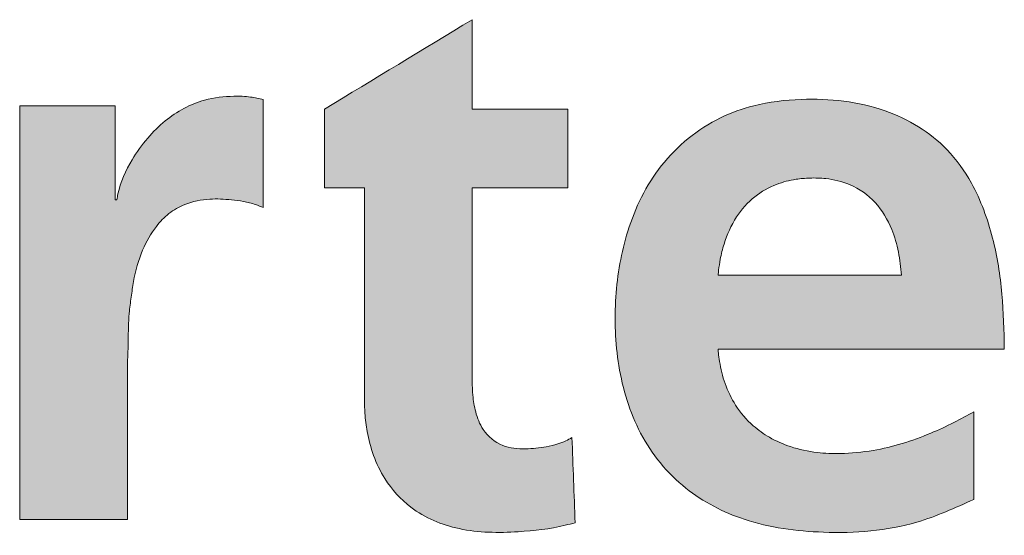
# Model space of a CAD drawing. Header units: millimetres. Extents: x 0 to 594, y 0 to 424.
# Tile 8 of 14: x 429 to 445, y 15 to 23. Entities that reach past the tile are written whole.
import ezdxf

# ---------------------------------------------------------------- set-up
doc = ezdxf.new("R2010")
doc.units = ezdxf.units.MM
doc.header["$LTSCALE"] = 0.25

# ---------------------------------------------------------------- blocks, each defined once
blk = doc.blocks.new('LOGO_sombreado')
at = {"linetype": 'Continuous'}
h = blk.add_hatch(color=7, dxfattribs=at)
edge = h.paths.add_edge_path(flags=0)
edge.add_line((30.337, 13.518), (30.337, 12.286))
edge.add_line((30.337, 12.286), (30.959, 12.286))
edge.add_line((30.959, 12.286), (30.959, 8.991))
edge.add_spline(control_points=[(30.959, 8.991), (30.96, 8.912), (30.964, 8.737), (31.002, 8.435), (31.093, 8.085), (31.294, 7.662), (31.714, 7.197), (32.466, 6.883), (33.306, 6.88), (33.914, 6.949), (34.205, 7.027), (34.256, 7.041)], knot_values=[1, 1, 1, 1, 1.051786, 1.114942, 1.199039, 1.287641, 1.419841, 1.600257, 1.8029, 1.96483, 2, 2, 2, 2], weights=[1, 1, 1, 1, 1, 1, 1, 1, 1, 1, 1, 1], degree=3, periodic=0)
edge.add_line((34.256, 7.041), (34.206, 8.375))
edge.add_spline(control_points=[(34.206, 8.375), (34.175, 8.357), (34.105, 8.316), (33.97, 8.268), (33.759, 8.217), (33.47, 8.188), (33.1, 8.217), (32.808, 8.46), (32.694, 8.764), (32.652, 9.022), (32.648, 9.183), (32.646, 9.255)], knot_values=[3, 3, 3, 3, 3.046639, 3.106422, 3.186605, 3.329255, 3.487089, 3.658935, 3.789624, 3.905168, 4, 4, 4, 4], weights=[1, 1, 1, 1, 1, 1, 1, 1, 1, 1, 1, 1], degree=3, periodic=0)
edge.add_line((32.646, 9.255), (32.646, 12.286))
edge.add_line((32.646, 12.286), (34.141, 12.286))
edge.add_line((34.141, 12.286), (34.141, 13.516))
edge.add_line((34.141, 13.516), (32.646, 13.516))
edge.add_line((32.646, 13.516), (32.646, 14.917))
edge.add_line((32.646, 14.917), (30.337, 13.518))
h = blk.add_hatch(color=7, dxfattribs=at)
edge = h.paths.add_edge_path(flags=0)
edge.add_line((25.567, 7.09), (27.254, 7.09))
edge.add_line((27.254, 7.09), (27.254, 9.547))
edge.add_spline(control_points=[(27.254, 9.547), (27.258, 9.662), (27.267, 9.919), (27.266, 10.263), (27.311, 10.57), (27.356, 10.905), (27.461, 11.292), (27.664, 11.649), (27.894, 11.893), (28.177, 12.055), (28.519, 12.121), (28.83, 12.104), (29.07, 12.074), (29.238, 12.034), (29.338, 11.991), (29.377, 11.974)], knot_values=[0, 0, 0, 0, 0.085345, 0.191077, 0.254829, 0.315603, 0.442981, 0.549243, 0.618003, 0.689262, 0.788156, 0.871998, 0.919624, 0.967851, 1, 1, 1, 1], weights=[1, 1, 1, 1, 1, 1, 1, 1, 1, 1, 1, 1, 1, 1, 1, 1], degree=3, periodic=0)
edge.add_line((29.377, 11.974), (29.377, 13.667))
edge.add_spline(control_points=[(29.377, 13.667), (29.311, 13.682), (29.161, 13.717), (28.85, 13.724), (28.375, 13.674), (27.909, 13.414), (27.553, 13.061), (27.283, 12.687), (27.131, 12.348), (27.092, 12.128), (27.086, 12.098)], knot_values=[2, 2, 2, 2, 2.065362, 2.149427, 2.299836, 2.523818, 2.648169, 2.783791, 2.970404, 3, 3, 3, 3], weights=[1, 1, 1, 1, 1, 1, 1, 1, 1, 1, 1], degree=3, periodic=0)
edge.add_line((27.086, 12.098), (27.086, 12.097))
edge.add_line((27.086, 12.097), (27.062, 12.097))
edge.add_line((27.062, 12.097), (27.062, 13.567))
edge.add_line((27.062, 13.567), (25.567, 13.567))
edge.add_line((25.567, 13.567), (25.567, 7.09))
h = blk.add_hatch(color=7, dxfattribs=at)
edge = h.paths.add_edge_path(flags=0)
edge.add_spline(control_points=[(40.97, 9.759), (40.964, 10.047), (40.951, 10.631), (40.811, 11.515), (40.53, 12.294), (40.001, 13.041), (39.073, 13.598), (37.982, 13.711), (37.108, 13.609), (36.32, 13.326), (35.544, 12.69), (35.039, 11.652), (34.857, 10.569), (34.896, 9.483), (35.214, 8.409), (35.921, 7.539), (36.954, 7.007), (38.209, 6.843), (39.459, 6.936), (40.201, 7.273), (40.495, 7.406)], knot_values=[2, 2, 2, 2, 2.046636, 2.094673, 2.144469, 2.179489, 2.241297, 2.312824, 2.353394, 2.38323, 2.447727, 2.509726, 2.566319, 2.624545, 2.684606, 2.744772, 2.800798, 2.868547, 2.948019, 3, 3, 3, 3], weights=[1, 1, 1, 1, 1, 1, 1, 1, 1, 1, 1, 1, 1, 1, 1, 1, 1, 1, 1, 1, 1], degree=3, periodic=0)
edge.add_line((40.495, 7.406), (40.495, 8.777))
edge.add_spline(control_points=[(40.495, 8.777), (40.391, 8.721), (40.17, 8.6), (39.798, 8.427), (39.377, 8.273), (38.903, 8.159), (38.455, 8.115), (38.019, 8.132), (37.642, 8.212), (37.304, 8.36), (37.005, 8.573), (36.76, 8.859), (36.592, 9.21), (36.523, 9.494), (36.499, 9.675), (36.494, 9.74), (36.492, 9.759)], knot_values=[0, 0, 0, 0, 0.070474, 0.150335, 0.244816, 0.33762, 0.440531, 0.512328, 0.597394, 0.66882, 0.731042, 0.815182, 0.890714, 0.961299, 0.988276, 1, 1, 1, 1], weights=[1, 1, 1, 1, 1, 1, 1, 1, 1, 1, 1, 1, 1, 1, 1, 1, 1], degree=3, periodic=0)
edge.add_line((36.492, 9.759), (40.97, 9.759))
edge = h.paths.add_edge_path(flags=0)
edge.add_spline(control_points=[(36.492, 10.916), (36.495, 10.942), (36.503, 11.026), (36.528, 11.19), (36.598, 11.477), (36.754, 11.829), (37.044, 12.156), (37.378, 12.344), (37.679, 12.42), (37.938, 12.442), (38.222, 12.434), (38.592, 12.348), (38.978, 12.076), (39.209, 11.677), (39.324, 11.282), (39.348, 11.037), (39.36, 10.916)], knot_values=[0, 0, 0, 0, 0.017075, 0.053986, 0.106701, 0.206715, 0.298238, 0.38232, 0.449502, 0.495974, 0.549057, 0.631866, 0.736734, 0.842394, 0.921775, 1, 1, 1, 1], weights=[1, 1, 1, 1, 1, 1, 1, 1, 1, 1, 1, 1, 1, 1, 1, 1, 1], degree=3, periodic=0)
edge.add_line((39.36, 10.916), (36.492, 10.916))
at = {"color": 8, "linetype": 'Continuous', "lineweight": 0}
for points in [[(32.646, 14.917), (31.876, 14.451), (31.107, 13.984), (30.337, 13.518)], [(32.646, 13.516), (32.646, 13.983), (32.646, 14.45), (32.646, 14.917)], [(27.062, 13.567), (26.563, 13.567), (26.065, 13.567), (25.567, 13.567)], [(25.567, 13.567), (25.567, 11.408), (25.567, 9.249), (25.567, 7.09)], [(27.062, 12.097), (27.062, 12.587), (27.062, 13.077), (27.062, 13.567)], [(29.377, 11.974), (29.377, 12.538), (29.377, 13.103), (29.377, 13.667)], [(30.337, 13.518), (30.337, 13.107), (30.337, 12.697), (30.337, 12.286)], [(34.141, 13.516), (33.643, 13.516), (33.145, 13.516), (32.646, 13.516)], [(34.141, 12.286), (34.141, 12.696), (34.141, 13.106), (34.141, 13.516)], [(30.337, 12.286), (30.544, 12.286), (30.751, 12.286), (30.959, 12.286)], [(30.959, 12.286), (30.959, 11.188), (30.959, 10.089), (30.959, 8.991)], [(32.646, 9.255), (32.646, 10.266), (32.646, 11.276), (32.646, 12.286)], [(32.646, 12.286), (33.145, 12.286), (33.643, 12.286), (34.141, 12.286)], [(27.086, 12.097), (27.078, 12.097), (27.07, 12.097), (27.062, 12.097)], [(27.086, 12.098), (27.086, 12.098), (27.086, 12.097), (27.086, 12.097)], [(39.36, 10.916), (38.404, 10.916), (37.448, 10.916), (36.492, 10.916)], [(36.492, 9.759), (37.985, 9.759), (39.477, 9.759), (40.97, 9.759)], [(27.254, 7.09), (27.254, 7.909), (27.254, 8.728), (27.254, 9.547)], [(40.495, 7.406), (40.495, 7.863), (40.495, 8.32), (40.495, 8.777)], [(34.256, 7.041), (34.24, 7.486), (34.223, 7.93), (34.206, 8.375)], [(25.567, 7.09), (26.129, 7.09), (26.692, 7.09), (27.254, 7.09)]]:
    blk.add_open_spline(points, degree=3, dxfattribs=at)
for points, knots in [([(29.377, 13.667), (29.311, 13.682), (29.161, 13.717), (28.85, 13.724), (28.375, 13.674), (27.909, 13.414), (27.553, 13.061), (27.283, 12.687), (27.131, 12.348), (27.092, 12.128), (27.086, 12.098)], [2, 2, 2, 2, 2.065362, 2.149427, 2.299836, 2.523818, 2.648169, 2.783791, 2.970404, 3, 3, 3, 3]), ([(40.97, 9.759), (40.964, 10.047), (40.951, 10.631), (40.811, 11.515), (40.53, 12.294), (40.001, 13.041), (39.073, 13.598), (37.982, 13.711), (37.108, 13.609), (36.32, 13.326), (35.544, 12.69), (35.039, 11.652), (34.857, 10.569), (34.896, 9.483), (35.214, 8.409), (35.921, 7.539), (36.954, 7.007), (38.209, 6.843), (39.459, 6.936), (40.201, 7.273), (40.495, 7.406)], [2, 2, 2, 2, 2.046636, 2.094673, 2.144469, 2.179489, 2.241297, 2.312824, 2.353394, 2.38323, 2.447727, 2.509726, 2.566319, 2.624545, 2.684606, 2.744772, 2.800798, 2.868547, 2.948019, 3, 3, 3, 3]), ([(36.492, 10.916), (36.495, 10.942), (36.503, 11.026), (36.528, 11.19), (36.598, 11.477), (36.754, 11.829), (37.044, 12.156), (37.378, 12.344), (37.679, 12.42), (37.938, 12.442), (38.222, 12.434), (38.592, 12.348), (38.978, 12.076), (39.209, 11.677), (39.324, 11.282), (39.348, 11.037), (39.36, 10.916)], [0, 0, 0, 0, 0.017075, 0.053986, 0.106701, 0.206715, 0.298238, 0.38232, 0.449502, 0.495974, 0.549057, 0.631866, 0.736734, 0.842394, 0.921775, 1, 1, 1, 1]), ([(27.254, 9.547), (27.258, 9.662), (27.267, 9.919), (27.266, 10.263), (27.311, 10.57), (27.356, 10.905), (27.461, 11.292), (27.664, 11.649), (27.894, 11.893), (28.177, 12.055), (28.519, 12.121), (28.83, 12.104), (29.07, 12.074), (29.238, 12.034), (29.338, 11.991), (29.377, 11.974)], [0, 0, 0, 0, 0.085345, 0.191077, 0.254829, 0.315603, 0.442981, 0.549243, 0.618003, 0.689262, 0.788156, 0.871998, 0.919624, 0.967851, 1, 1, 1, 1]), ([(40.495, 8.777), (40.391, 8.721), (40.17, 8.6), (39.798, 8.427), (39.377, 8.273), (38.903, 8.159), (38.455, 8.115), (38.019, 8.132), (37.642, 8.212), (37.304, 8.36), (37.005, 8.573), (36.76, 8.859), (36.592, 9.21), (36.523, 9.494), (36.499, 9.675), (36.494, 9.74), (36.492, 9.759)], [0, 0, 0, 0, 0.070474, 0.150335, 0.244816, 0.33762, 0.440531, 0.512328, 0.597394, 0.66882, 0.731042, 0.815182, 0.890714, 0.961299, 0.988276, 1, 1, 1, 1]), ([(34.206, 8.375), (34.175, 8.357), (34.105, 8.316), (33.97, 8.268), (33.759, 8.217), (33.47, 8.188), (33.1, 8.217), (32.808, 8.46), (32.694, 8.764), (32.652, 9.022), (32.648, 9.183), (32.646, 9.255)], [3, 3, 3, 3, 3.046639, 3.106422, 3.186605, 3.329255, 3.487089, 3.658935, 3.789624, 3.905168, 4, 4, 4, 4]), ([(30.959, 8.991), (30.96, 8.912), (30.964, 8.737), (31.002, 8.435), (31.093, 8.085), (31.294, 7.662), (31.714, 7.197), (32.466, 6.883), (33.306, 6.88), (33.914, 6.949), (34.205, 7.027), (34.256, 7.041)], [1, 1, 1, 1, 1.051786, 1.114942, 1.199039, 1.287641, 1.419841, 1.600257, 1.8029, 1.96483, 2, 2, 2, 2])]:
    blk.add_open_spline(points, degree=3, knots=knots, dxfattribs=at)

msp = doc.modelspace()

# ---------------------------------------------------------------- block references
at = {"color": 7, "linetype": 'Continuous', "xscale": 1.034843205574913, "yscale": 1.034843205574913, "zscale": 1.034843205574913}
msp.add_blockref('LOGO_sombreado', (402.564, 7.552), dxfattribs=at)

doc.saveas('drawing.dxf')
